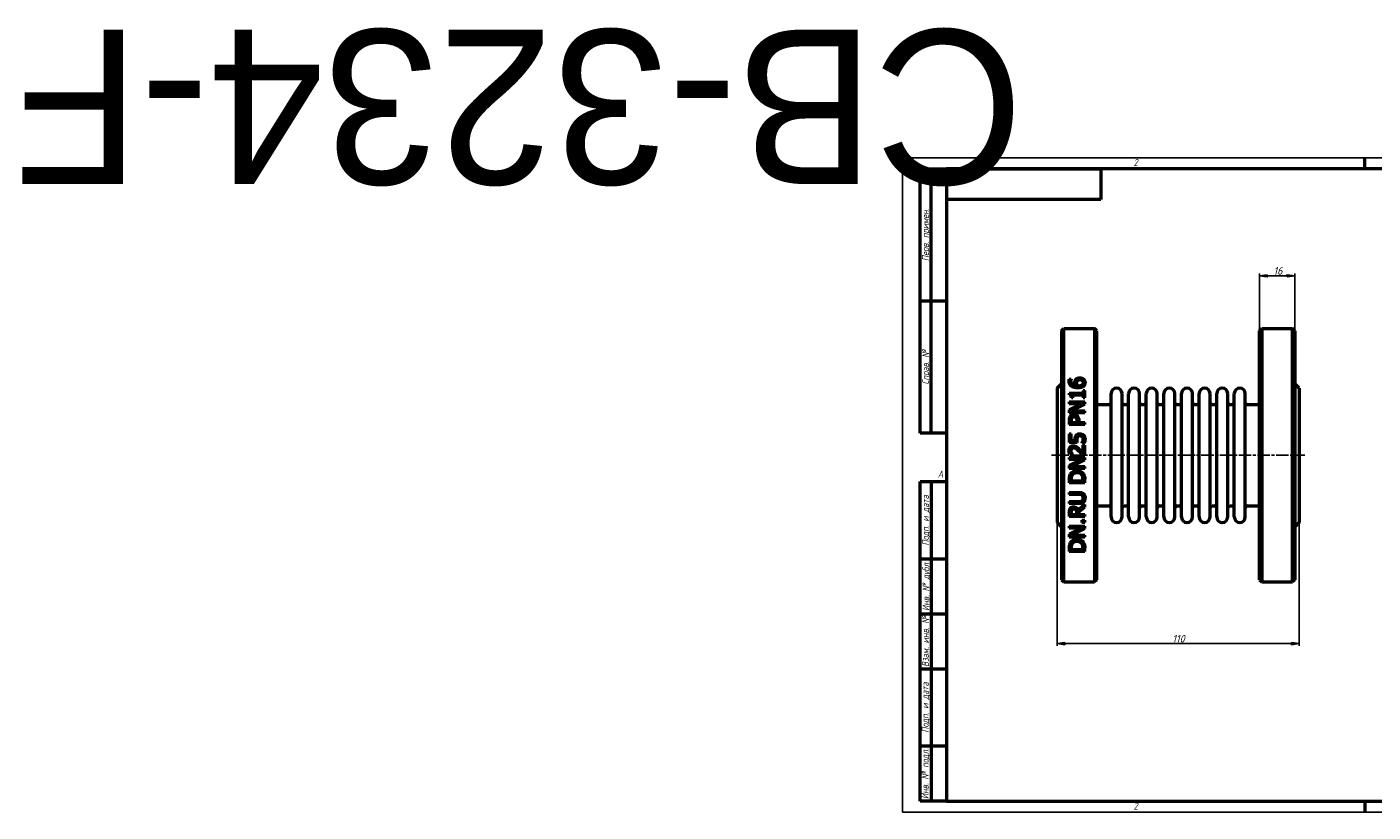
# Model space of a CAD drawing. Header units: millimetres. Extents: x -398 to 2682, y -69 to 356.
# Tile 1 of 4: x -398 to 214, y 0 to 356. Entities that reach past the tile are written whole.
import ezdxf
from ezdxf.enums import TextEntityAlignment as Align

# ---------------------------------------------------------------- set-up
doc = ezdxf.new("R2018")
doc.units = ezdxf.units.MM
doc.linetypes.add('CHAIN', pattern=[0.7087, 0.4724, -0.0591, 0.1181, -0.0591])
for name, color, linetype, lineweight in [('Видимый контур (ГОСТ)', 7, 'Continuous', 50), ('Кромка (ГОСТ)', 7, 'Continuous', 50), ('Обозначение (ГОСТ)', 7, 'Continuous', 25), ('Осевая линия (ГОСТ)', 7, 'Continuous', 25), ('Размер (ГОСТ)', 7, 'Continuous', 25), ('Эскизная геометрия (ГОСТ)', 7, 'Continuous', 50)]:
    doc.layers.add(name, color=color, linetype=linetype, lineweight=lineweight)
doc.styles.add('Альтернативный текст (ГОСТ)', font='arial.ttf', dxfattribs={"width": 0.8})
doc.styles.add('Обычный текст (ГОСТ)', font='GOST Common Italic.ttf')
doc.dimstyles.new('Обычный (ГОСТ)', dxfattribs={"dimtxt": 3.5, "dimasz": 3.5, "dimexe": 1, "dimexo": 0, "dimgap": 0.5, "dimtad": 1, "dimtxsty": 'Обычный текст (ГОСТ)', "dimblk": 'Filled-1', "dimcen": 0.09, "dimdle": 15, "dimclrd": 256, "dimclre": 256, "dimclrt": 256, "dimazin": 2, "dimtfac": 0.714286, "dimtdec": 3, "dimtmove": 0, "dimatfit": 3, "dimfxl": 1, "dimtolj": 1, "dimlwd": 25, "dimlwe": 25, "dimarcsym": 0})

# ---------------------------------------------------------------- blocks, each defined once
blk = doc.blocks.new('Рамки ГОСТ - Рамка')
at = {"layer": 'Кромка (ГОСТ)', "lineweight": 25}
for p, q in [((0, 0), (0, 297)), ((0, 297), (420, 297)), ((420, 297), (420, 0)), ((420, 0), (0, 0))]:
    blk.add_line(p, q, dxfattribs=at)
at = {"layer": 'Кромка (ГОСТ)'}
for p, q in [((210, 292), (210, 297)), ((415, 292), (20, 292)), ((20, 292), (20, 5)), ((415, 5), (415, 292)), ((20, 5), (415, 5)), ((210, 5), (210, 0))]:
    blk.add_line(p, q, dxfattribs=at)
at = {"layer": 'Кромка (ГОСТ)', "char_height": 3.17, "attachment_point": 1, "style": 'Альтернативный текст (ГОСТ)'}
for s, insert, width in [('\\fGOST Common|b0|i1;{\\H3.1700;2}', (105, 296.5), 5.2328), ('\\fGOST Common|b0|i1;{\\H3.1700;1}', (315.02, 296.44), 5.2327), ('\\fGOST Common|b0|i1;{\\H3.1700;A}', (16, 155), 5.1335), ('\\fGOST Common|b0|i1;{\\H3.1700;A}', (416, 148.5), 5.0704), ('\\fGOST Common|b0|i1;{\\H3.1700;2}', (104.99, 4.3), 5.2328), ('\\fGOST Common|b0|i1;{\\H3.1700;1}', (315, 4.14), 6.6287), ('\\fGOST Common|b0|i1;{\\H3.1700;Формат А3}', (370, 4.39), 25.2103)]:
    blk.add_mtext(s, dxfattribs=dict(at, insert=insert, width=width))
blk = doc.blocks.new('ГОСТ - Доп. графы 1')
at = {"layer": 'Эскизная геометрия (ГОСТ)'}
for p, q in [((-12, 0), (-12, 145)), ((-12, 145), (0, 145)), ((-7, 145), (-7, 0)), ((-12, 110), (-7, 110)), ((-7, 110), (0, 110)), ((-12, 85), (-7, 85)), ((-7, 85), (0, 85)), ((-12, 60), (-7, 60)), ((-7, 60), (0, 60)), ((-12, 25), (-7, 25)), ((-7, 25), (0, 25)), ((0, 0), (-12, 0))]:
    blk.add_line(p, q, dxfattribs=at)
at = {"layer": 'Обозначение (ГОСТ)', "char_height": 3.17, "attachment_point": 5, "rotation": 90, "style": 'Альтернативный текст (ГОСТ)'}
for s, insert, width in [('\\fGOST Common|b0|i1;{\\H3.1700;Подп. и дата}', (-9.37, 127.41), 34.7679), ('\\fGOST Common|b0|i1;{\\H3.1700;Инв. № дубл.}', (-8.95, 97.55), 24.8438), ('\\fGOST Common|b0|i1;{\\H3.1700;Взам. инв. №}', (-9.58, 72.53), 24.8669), ('\\fGOST Common|b0|i1;{\\H3.1700;Подп. и дата}', (-9.5, 42.47), 35.1486), ('\\fGOST Common|b0|i1;{\\H3.1700;Инв. № подл.}', (-9.5, 12.41), 24.9618)]:
    blk.add_mtext(s, dxfattribs=dict(at, insert=insert, width=width))
at = {"layer": 'Обозначение (ГОСТ)', "lineweight": 30, "flags": 17}
for tag, p in [('Подп._и_дата_2', (-3.53, 127.51)), ('Инв._номер_дубликата', (-3.41, 97.47)), ('Взамен_инв._номера', (-3.46, 72.53)), ('Подп._и_дата_1', (-3.42, 42.35)), ('ИНВЕНТАРНЫЙ_НОМЕР', (-3.33, 12.68))]:
    blk.add_attdef(tag, text='', height=3.17, rotation=90, dxfattribs=at).set_placement(p, align=Align.MIDDLE_CENTER)
blk = doc.blocks.new('ГОСТ - Доп. графы 2')
at = {"layer": 'Эскизная геометрия (ГОСТ)'}
for p, q in [((-12, 0), (-12, 120)), ((-12, 120), (0, 120)), ((-7, 0), (-7, 120)), ((-12, 60), (0, 60)), ((0, 0), (-12, 0))]:
    blk.add_line(p, q, dxfattribs=at)
at = {"layer": 'Обозначение (ГОСТ)', "char_height": 3.17, "attachment_point": 5, "rotation": 90, "style": 'Альтернативный текст (ГОСТ)'}
for s, insert, width in [('\\fGOST Common|b0|i1;{\\H3.1700;Перв. примен.}', (-9.19, 90.05), 60.0143), ('\\fGOST Common|b0|i1;{\\H3.1700;Справ. №}', (-9.1, 30), 59.9357)]:
    blk.add_mtext(s, dxfattribs=dict(at, insert=insert, width=width))
at = {"layer": 'Обозначение (ГОСТ)', "lineweight": 30, "flags": 17}
for tag, p in [('Первичная_применяемость', (-3.65, 90.03)), ('Справочный_номер', (-3.55, 30.02))]:
    blk.add_attdef(tag, text='', height=3.17, rotation=90, dxfattribs=at).set_placement(p, align=Align.MIDDLE_CENTER)
blk = doc.blocks.new('ГОСТ - Доп. графы 3')
at = {"layer": 'Эскизная геометрия (ГОСТ)'}
for p, q in [((0, 0), (70, 0)), ((70, 0), (70, -14)), ((70, -14), (0, -14))]:
    blk.add_line(p, q, dxfattribs=at)
at = {"layer": 'Обозначение (ГОСТ)', "lineweight": 30}
blk.add_attdef('ОБОЗНАЧЕНИЕ', text='', height=5, rotation=180, dxfattribs=at).set_placement((34.94, -6.97), align=Align.MIDDLE_CENTER)
blk = doc.blocks.new('Filled-1')
at = {"color": 0}
for p, q in [((0, 0), (-1, 0.14)), ((-1, 0.14), (-1, -0.14)), ((-1, 0), (0, 0)), ((-1, -0.14), (0, 0))]:
    blk.add_line(p, q, dxfattribs=at)
at = {"color": 0, "flags": 128}
blk.add_lwpolyline([(-1, -0.14), (0, 0), (-1, 0.14), (-1, -0.14)], dxfattribs=at)
at = {"color": 0}
blk.add_solid([(-1, -0.14), (0, 0), (-1, 0.14), (-1, -0.14)], dxfattribs=at)
blk = doc.blocks.new('*D9')
at = {"layer": 'Defpoints', "color": 0, "linetype": 'Continuous', "transparency": 16777216}
for p in [(70.19, 131.45), (180.19, 131.45), (180.19, 76.45)]:
    blk.add_point(p, dxfattribs=at)
at = {"layer": 'Размер (ГОСТ)', "linetype": 'Continuous', "lineweight": 25, "transparency": 16777216}
for p, q in [((70.19, 131.45), (70.19, 75.45)), ((180.19, 131.45), (180.19, 75.45)), ((73.69, 76.45), (176.69, 76.45))]:
    blk.add_line(p, q, dxfattribs=at)
at = {"layer": 'Размер (ГОСТ)', "linetype": 'Continuous', "lineweight": 25, "transparency": 16777216, "xscale": 3.5, "yscale": 3.5, "zscale": 3.5, "rotation": 180}
blk.add_blockref('Filled-1', (70.19, 76.45), dxfattribs=at)
at = {"layer": 'Размер (ГОСТ)', "linetype": 'Continuous', "lineweight": 25, "transparency": 16777216, "xscale": 3.5, "yscale": 3.5, "zscale": 3.5}
blk.add_blockref('Filled-1', (180.19, 76.45), dxfattribs=at)
at = {"layer": 'Размер (ГОСТ)', "linetype": 'Continuous', "lineweight": 25, "transparency": 16777216, "insert": (122.52, 80.45), "char_height": 3.5, "attachment_point": 1, "style": 'Обычный текст (ГОСТ)'}
blk.add_mtext('\\A1;110', dxfattribs=at)
blk = doc.blocks.new('*D14')
at = {"layer": 'Defpoints', "color": 0, "linetype": 'Continuous', "transparency": 16777216}
for p in [(178.19, 243.45), (162.19, 218.45), (178.19, 218.45)]:
    blk.add_point(p, dxfattribs=at)
at = {"layer": 'Размер (ГОСТ)', "linetype": 'Continuous', "lineweight": 25, "transparency": 16777216}
for p, q in [((162.19, 218.45), (162.19, 244.45)), ((165.69, 243.45), (174.69, 243.45)), ((178.19, 218.45), (178.19, 244.45))]:
    blk.add_line(p, q, dxfattribs=at)
at = {"layer": 'Размер (ГОСТ)', "linetype": 'Continuous', "lineweight": 25, "transparency": 16777216, "xscale": 3.5, "yscale": 3.5, "zscale": 3.5, "rotation": 180}
blk.add_blockref('Filled-1', (162.19, 243.45), dxfattribs=at)
at = {"layer": 'Размер (ГОСТ)', "linetype": 'Continuous', "lineweight": 25, "transparency": 16777216, "xscale": 3.5, "yscale": 3.5, "zscale": 3.5}
blk.add_blockref('Filled-1', (178.19, 243.45), dxfattribs=at)
at = {"layer": 'Размер (ГОСТ)', "linetype": 'Continuous', "lineweight": 25, "transparency": 16777216, "insert": (168.47, 247.45), "char_height": 3.5, "attachment_point": 1, "style": 'Обычный текст (ГОСТ)'}
blk.add_mtext('\\A1;16', dxfattribs=at)

msp = doc.modelspace()

# ---------------------------------------------------------------- linework, layer by layer
at = {"layer": 'Видимый контур (ГОСТ)'}
for p, q in [((72.188, 218.447), (73.188, 219.447)), ((72.188, 218.447), (72.188, 105.447)), ((73.188, 104.447), (73.188, 219.447)), ((73.188, 219.447), (87.188, 219.447)), ((87.188, 219.447), (87.188, 104.447)), ((88.188, 218.447), (87.188, 219.447)), ((88.188, 105.447), (88.188, 218.447)), ((162.188, 218.447), (163.188, 219.447)), ((162.188, 105.447), (162.188, 218.447)), ((163.188, 219.447), (177.188, 219.447)), ((163.188, 219.447), (163.188, 104.447)), ((177.188, 104.447), (177.188, 219.447)), ((178.188, 218.447), (177.188, 219.447)), ((178.188, 218.447), (178.188, 105.447)), ((75.712, 196.515), (76.614, 196.515)), ((76.614, 196.475), (76.614, 196.515)), ((70.188, 192.447), (72.188, 194.447)), ((70.188, 192.447), (70.188, 131.447)), ((75.723, 190.167), (75.723, 189.441)), ((75.723, 190.167), (82.031, 190.167)), ((82.031, 191.41), (82.031, 190.167)), ((82.031, 191.41), (82.746, 191.41)), ((82.746, 187.995), (82.746, 191.41)), ((94.688, 133.947), (94.688, 189.947)), ((99.688, 133.947), (99.688, 189.947)), ((102.688, 133.947), (102.688, 189.947)), ((107.688, 133.947), (107.688, 189.947)), ((110.688, 133.947), (110.688, 189.947)), ((115.688, 133.947), (115.688, 189.947)), ((118.688, 133.947), (118.688, 189.947)), ((123.688, 133.947), (123.688, 189.947)), ((126.688, 133.947), (126.688, 189.947)), ((131.688, 133.947), (131.688, 189.947)), ((134.688, 133.947), (134.688, 189.947)), ((139.688, 133.947), (139.688, 189.947)), ((142.688, 133.947), (142.688, 189.947)), ((147.688, 133.947), (147.688, 189.947)), ((150.688, 133.947), (150.688, 189.947)), ((155.688, 133.947), (155.688, 189.947)), ((180.188, 192.447), (178.188, 194.447)), ((180.188, 192.447), (180.188, 131.447)), ((75.746, 186.225), (82.746, 186.225)), ((75.746, 186.225), (75.746, 185.357)), ((81.288, 185.357), (75.746, 185.357)), ((81.288, 185.357), (75.746, 182.538)), ((77.34, 187.995), (76.699, 187.995)), ((76.71, 182.084), (82.746, 185.181)), ((77.34, 187.995), (77.34, 189.265)), ((82.031, 189.265), (77.34, 189.265)), ((82.031, 189.265), (82.031, 187.995)), ((82.746, 187.995), (82.031, 187.995)), ((82.746, 185.181), (82.746, 186.225)), ((88.188, 184.947), (93.688, 184.947)), ((100.688, 184.947), (101.688, 184.947)), ((108.688, 184.947), (109.688, 184.947)), ((116.688, 184.947), (117.688, 184.947)), ((124.688, 184.947), (125.688, 184.947)), ((132.688, 184.947), (133.688, 184.947)), ((140.688, 184.947), (141.688, 184.947)), ((148.688, 184.947), (149.688, 184.947)), ((156.688, 184.947), (162.188, 184.947)), ((75.746, 182.538), (75.746, 181.216)), ((82.746, 181.216), (75.746, 181.216)), ((75.746, 177.665), (75.746, 175.906)), ((76.551, 176.837), (76.551, 177.608)), ((76.71, 182.084), (82.746, 182.084)), ((79.342, 177.472), (79.342, 176.837)), ((80.137, 176.837), (80.137, 177.625)), ((82.746, 181.216), (82.746, 182.084)), ((82.746, 175.906), (75.746, 175.906)), ((75.746, 171.652), (75.746, 167.811)), ((75.746, 171.652), (76.568, 171.652)), ((76.551, 176.837), (79.342, 176.837)), ((76.568, 168.713), (76.568, 171.652)), ((80.137, 176.837), (82.746, 176.837)), ((82.746, 175.906), (82.746, 176.837)), ((79.354, 167.811), (75.746, 167.811)), ((76.568, 168.713), (78.435, 168.713)), ((81.504, 167.59), (81.504, 167.522)), ((82.496, 167.522), (81.504, 167.522)), ((81.935, 166.512), (82.746, 166.512)), ((81.935, 166.512), (81.935, 163.075)), ((82.746, 162.196), (82.746, 166.512)), ((75.746, 160.976), (75.746, 160.108)), ((75.746, 160.976), (82.746, 160.976)), ((81.288, 160.108), (75.746, 157.289)), ((81.288, 160.108), (75.746, 160.108)), ((77.017, 162.343), (76.018, 162.343)), ((76.71, 156.835), (82.746, 159.932)), ((77.017, 162.343), (77.017, 162.394)), ((82.746, 162.196), (81.753, 162.196)), ((82.746, 159.932), (82.746, 160.976)), ((75.746, 157.289), (75.746, 155.967)), ((82.746, 155.967), (75.746, 155.967)), ((76.71, 156.835), (82.746, 156.835)), ((82.746, 155.967), (82.746, 156.835)), ((75.746, 151.032), (75.746, 149.438)), ((82.746, 149.438), (75.746, 149.438)), ((76.551, 150.368), (76.551, 151.077)), ((76.551, 150.368), (81.94, 150.368)), ((81.94, 151.077), (81.94, 150.368)), ((82.746, 149.438), (82.746, 151.049)), ((75.746, 145.098), (80.114, 145.098)), ((75.746, 145.098), (75.746, 144.168)), ((80.137, 144.168), (75.746, 144.168)), ((75.746, 140.963), (75.746, 140.033)), ((75.746, 140.963), (80.114, 140.963)), ((80.114, 140.033), (75.746, 140.033)), ((75.746, 135.948), (75.746, 134.145)), ((76.551, 135.075), (76.551, 135.999)), ((76.551, 135.075), (79.184, 135.075)), ((79.184, 135.892), (79.184, 135.075)), ((82.746, 139.562), (79.7, 137.072)), ((79.961, 136.141), (82.746, 138.354)), ((79.961, 135.075), (79.961, 136.141)), ((79.961, 135.075), (82.746, 135.075)), ((82.746, 138.354), (82.746, 139.562)), ((82.746, 134.145), (82.746, 135.075)), ((88.188, 138.947), (93.688, 138.947)), ((100.688, 138.947), (101.688, 138.947)), ((108.688, 138.947), (109.688, 138.947)), ((116.688, 138.947), (117.688, 138.947)), ((124.688, 138.947), (125.688, 138.947)), ((132.688, 138.947), (133.688, 138.947)), ((140.688, 138.947), (141.688, 138.947)), ((148.688, 138.947), (149.688, 138.947)), ((156.688, 138.947), (162.188, 138.947)), ((70.188, 131.447), (72.188, 129.447)), ((82.746, 134.145), (75.746, 134.145)), ((75.746, 129.811), (75.746, 128.943)), ((75.746, 129.811), (82.746, 129.811)), ((81.288, 128.943), (75.746, 126.123)), ((81.288, 128.943), (75.746, 128.943)), ((76.71, 125.67), (82.746, 128.767)), ((81.407, 132.533), (81.407, 131.41)), ((81.407, 132.533), (82.746, 132.533)), ((82.746, 131.41), (81.407, 131.41)), ((82.746, 131.41), (82.746, 132.533)), ((82.746, 128.767), (82.746, 129.811)), ((180.188, 131.447), (178.188, 129.447)), ((75.746, 126.123), (75.746, 124.802)), ((82.746, 124.802), (75.746, 124.802)), ((76.71, 125.67), (82.746, 125.67)), ((82.746, 124.802), (82.746, 125.67)), ((75.746, 119.867), (75.746, 118.273)), ((82.746, 118.273), (75.746, 118.273)), ((76.551, 119.203), (76.551, 119.912)), ((76.551, 119.203), (81.94, 119.203)), ((81.94, 119.912), (81.94, 119.203)), ((82.746, 118.273), (82.746, 119.884)), ((72.188, 105.447), (73.188, 104.447)), ((73.188, 104.447), (87.188, 104.447)), ((88.188, 105.447), (87.188, 104.447)), ((162.188, 105.447), (163.188, 104.447)), ((163.188, 104.447), (177.188, 104.447)), ((178.188, 105.447), (177.188, 104.447))]:
    msp.add_line(p, q, dxfattribs=at)
for centre, radius, start, end in [((97.188, 189.947), 2.5, 0, 180), ((105.188, 189.947), 2.5, 0, 180), ((113.188, 189.947), 2.5, 0, 180), ((121.188, 189.947), 2.5, 0, 180), ((129.188, 189.947), 2.5, 0, 180), ((137.188, 189.947), 2.5, 0, 180), ((145.188, 189.947), 2.5, 0, 180), ((153.188, 189.947), 2.5, 0, 180), ((93.688, 185.947), 1, 270, 0), ((100.688, 185.947), 1, 180, 270), ((101.688, 185.947), 1, 270, 0), ((108.688, 185.947), 1, 180, 270), ((109.688, 185.947), 1, 270, 0), ((116.688, 185.947), 1, 180, 270), ((117.688, 185.947), 1, 270, 0), ((124.688, 185.947), 1, 180, 270), ((125.688, 185.947), 1, 270, 0), ((132.688, 185.947), 1, 180, 270), ((133.688, 185.947), 1, 270, 0), ((140.688, 185.947), 1, 180, 270), ((141.688, 185.947), 1, 270, 0), ((148.688, 185.947), 1, 180, 270), ((149.688, 185.947), 1, 270, 0), ((156.688, 185.947), 1, 180, 270), ((93.688, 137.947), 1, 0, 90), ((100.688, 137.947), 1, 90, 180), ((101.688, 137.947), 1, 0, 90), ((108.688, 137.947), 1, 90, 180), ((109.688, 137.947), 1, 0, 90), ((116.688, 137.947), 1, 90, 180), ((117.688, 137.947), 1, 0, 90), ((124.688, 137.947), 1, 90, 180), ((125.688, 137.947), 1, 0, 90), ((132.688, 137.947), 1, 90, 180), ((133.688, 137.947), 1, 0, 90), ((140.688, 137.947), 1, 90, 180), ((141.688, 137.947), 1, 0, 90), ((148.688, 137.947), 1, 90, 180), ((149.688, 137.947), 1, 0, 90), ((156.688, 137.947), 1, 90, 180), ((97.188, 133.947), 2.5, 180, 0), ((105.188, 133.947), 2.5, 180, 0), ((113.188, 133.947), 2.5, 180, 0), ((121.188, 133.947), 2.5, 180, 0), ((129.188, 133.947), 2.5, 180, 0), ((137.188, 133.947), 2.5, 180, 0), ((145.188, 133.947), 2.5, 180, 0), ((153.188, 133.947), 2.5, 180, 0)]:
    msp.add_arc(centre, radius, start, end, dxfattribs=at)
for points, knots in [([(75.615, 195.721), (75.615, 195.801), (75.618, 195.881), (75.626, 196.039), (75.633, 196.121), (75.656, 196.302), (75.678, 196.412), (75.712, 196.515)], [0, 0, 0, 0, 0.02969232, 0.02969232, 0.05885345, 0.05885345, 0.10007392, 0.10007392, 0.10007392, 0.10007392]), ([(76.744, 193.35), (76.482, 193.537), (76.27, 193.758), (75.984, 194.18), (75.862, 194.402), (75.658, 195.023), (75.615, 195.375), (75.615, 195.721)], [0, 0, 0, 0, 0.1033374, 0.1033374, 0.17500183, 0.17500183, 0.2609531, 0.2609531, 0.2609531, 0.2609531]), ([(76.614, 196.475), (76.573, 196.398), (76.541, 196.302), (76.447, 195.981), (76.427, 195.779), (76.427, 195.596)], [0, 0, 0, 0, 0.03152811, 0.03152811, 0.1243109, 0.1243109, 0.1243109, 0.1243109]), ([(78.276, 195.006), (78.276, 195.137), (78.282, 195.269), (78.305, 195.462), (78.315, 195.525), (78.366, 195.781), (78.441, 196.028), (78.69, 196.362)], [0, 0, 0, 0, 0.04804397, 0.04804397, 0.07138575, 0.07138575, 0.14378599, 0.14378599, 0.14378599, 0.14378599]), ([(78.69, 196.362), (78.78, 196.481), (78.885, 196.592), (79.176, 196.822), (79.338, 196.899), (79.622, 197.013), (79.799, 197.059), (80.146, 197.111), (80.312, 197.122), (80.477, 197.122)], [0, 0, 0, 0, 0.05221886, 0.05221886, 0.12301169, 0.12301169, 0.22421106, 0.22421106, 0.31354526, 0.31354526, 0.31354526, 0.31354526]), ([(79.297, 195.692), (79.233, 195.611), (79.183, 195.524), (79.069, 195.225), (79.053, 194.98), (79.053, 194.796)], [0, 0, 0, 0, 0.0357604, 0.0357604, 0.11538163, 0.11538163, 0.11538163, 0.11538163]), ([(80.517, 196.169), (80.361, 196.169), (80.203, 196.158), (79.865, 196.092), (79.727, 196.035), (79.49, 195.894), (79.384, 195.799), (79.297, 195.692)], [0, 0, 0, 0, 0.04659827, 0.04659827, 0.10426342, 0.10426342, 0.17114166, 0.17114166, 0.17114166, 0.17114166]), ([(80.477, 197.122), (80.645, 197.122), (80.812, 197.109), (81.275, 197.029), (81.518, 196.934), (81.909, 196.735), (82.085, 196.611), (82.235, 196.464)], [0, 0, 0, 0, 0.05047399, 0.05047399, 0.14207333, 0.14207333, 0.23845255, 0.23845255, 0.23845255, 0.23845255]), ([(82.128, 194.904), (82.128, 195.074), (82.1, 195.243), (81.97, 195.55), (81.877, 195.682), (81.677, 195.864), (81.558, 195.958), (81.232, 196.085), (81.092, 196.119), (80.807, 196.16), (80.661, 196.169), (80.517, 196.169)], [0, 0, 0, 0, 0.06231307, 0.06231307, 0.11963503, 0.11963503, 0.15264832, 0.15264832, 0.17479701, 0.17479701, 0.19674573, 0.19674573, 0.19674573, 0.19674573]), ([(82.235, 196.464), (82.37, 196.334), (82.485, 196.193), (82.667, 195.902), (82.735, 195.756), (82.861, 195.374), (82.893, 195.137), (82.893, 194.898)], [0, 0, 0, 0, 0.06339512, 0.06339512, 0.12127859, 0.12127859, 0.20741922, 0.20741922, 0.20741922, 0.20741922]), ([(76.427, 195.596), (76.427, 195.339), (76.465, 195.08), (76.653, 194.61), (76.788, 194.406), (77.107, 194.098), (77.311, 193.938), (77.983, 193.658), (78.376, 193.582), (78.764, 193.548)], [0, 0, 0, 0, 0.09492571, 0.09492571, 0.18083098, 0.18083098, 0.24207834, 0.24207834, 0.30849357, 0.30849357, 0.30849357, 0.30849357]), ([(79.671, 192.584), (79.356, 192.584), (79.04, 192.6), (78.36, 192.685), (77.98, 192.764), (77.299, 193.01), (77.007, 193.161), (76.744, 193.35)], [0, 0, 0, 0, 0.09452059, 0.09452059, 0.20592911, 0.20592911, 0.30334477, 0.30334477, 0.30334477, 0.30334477]), ([(78.764, 193.548), (78.671, 193.682), (78.589, 193.82), (78.349, 194.31), (78.276, 194.638), (78.276, 195.006)], [0, 0, 0, 0, 0.05552381, 0.05552381, 0.19099158, 0.19099158, 0.19099158, 0.19099158]), ([(79.053, 194.796), (79.053, 194.681), (79.062, 194.566), (79.101, 194.333), (79.13, 194.221), (79.237, 193.911), (79.328, 193.726), (79.439, 193.548)], [0, 0, 0, 0, 0.04210091, 0.04210091, 0.08553015, 0.08553015, 0.15573853, 0.15573853, 0.15573853, 0.15573853]), ([(79.439, 193.548), (79.504, 193.544), (79.57, 193.541), (79.662, 193.535), (79.742, 193.531), (79.881, 193.531)], [0, 0, 0, 0, 0.019632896, 0.019632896, 0.027908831, 0.027908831, 0.027908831, 0.027908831]), ([(82.258, 193.355), (82.129, 193.232), (81.981, 193.126), (81.604, 192.914), (81.38, 192.83), (80.947, 192.699), (80.685, 192.651), (80.176, 192.595), (79.922, 192.584), (79.671, 192.584)], [0, 0, 0, 0, 0.05873255, 0.05873255, 0.13602508, 0.13602508, 0.23944006, 0.23944006, 0.33773935, 0.33773935, 0.33773935, 0.33773935]), ([(79.881, 193.531), (80.103, 193.531), (80.332, 193.541), (81.003, 193.625), (81.246, 193.733), (81.528, 193.874), (81.639, 193.945), (81.731, 194.03)], [0, 0, 0, 0, 0.06637226, 0.06637226, 0.20316694, 0.20316694, 0.30224056, 0.30224056, 0.30224056, 0.30224056]), ([(81.731, 194.03), (81.819, 194.109), (81.897, 194.196), (81.99, 194.338), (82.039, 194.423), (82.112, 194.668), (82.128, 194.785), (82.128, 194.904)], [0, 0, 0, 0, 0.038955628, 0.038955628, 0.058614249, 0.058614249, 0.076235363, 0.076235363, 0.076235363, 0.076235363]), ([(82.893, 194.898), (82.893, 194.745), (82.881, 194.591), (82.825, 194.295), (82.783, 194.154), (82.622, 193.772), (82.468, 193.55), (82.258, 193.355)], [0, 0, 0, 0, 0.05617114, 0.05617114, 0.10892481, 0.10892481, 0.20433563, 0.20433563, 0.20433563, 0.20433563]), ([(76.699, 187.995), (76.699, 188.193), (76.687, 188.404), (76.605, 188.856), (76.534, 188.994), (76.437, 189.146), (76.375, 189.211), (76.218, 189.32), (76.127, 189.359), (75.932, 189.416), (75.827, 189.433), (75.723, 189.441)], [0, 0, 0, 0, 0.06664766, 0.06664766, 0.15502381, 0.15502381, 0.24360709, 0.24360709, 0.33432981, 0.33432981, 0.42816315, 0.42816315, 0.42816315, 0.42816315]), ([(75.746, 177.665), (75.746, 177.861), (75.754, 178.062), (75.79, 178.431), (75.818, 178.61), (75.927, 179.035), (76.03, 179.278), (76.183, 179.497)], [0, 0, 0, 0, 0.06132277, 0.06132277, 0.11579331, 0.11579331, 0.19829611, 0.19829611, 0.19829611, 0.19829611]), ([(76.183, 179.497), (76.272, 179.628), (76.375, 179.748), (76.656, 179.998), (76.809, 180.085), (77.055, 180.208), (77.218, 180.259), (77.541, 180.319), (77.699, 180.331), (77.856, 180.331)], [0, 0, 0, 0, 0.04913159, 0.04913159, 0.11567395, 0.11567395, 0.22314524, 0.22314524, 0.32142445, 0.32142445, 0.32142445, 0.32142445]), ([(76.818, 178.856), (76.743, 178.744), (76.688, 178.621), (76.611, 178.367), (76.551, 178.112), (76.551, 177.608)], [0, 0, 0, 0, 0.041821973, 0.041821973, 0.083073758, 0.083073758, 0.083073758, 0.083073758]), ([(77.885, 179.361), (77.728, 179.361), (77.571, 179.344), (77.276, 179.256), (77.172, 179.197), (76.988, 179.069), (76.894, 178.97), (76.818, 178.856)], [0, 0, 0, 0, 0.04688993, 0.04688993, 0.09273229, 0.09273229, 0.16759352, 0.16759352, 0.16759352, 0.16759352]), ([(77.856, 180.331), (78.035, 180.331), (78.211, 180.312), (78.638, 180.215), (78.907, 180.108), (79.241, 179.875), (79.33, 179.801), (79.41, 179.718)], [0, 0, 0, 0, 0.05351101, 0.05351101, 0.13186351, 0.13186351, 0.16319427, 0.16319427, 0.16319427, 0.16319427]), ([(78.923, 178.964), (78.851, 179.035), (78.772, 179.101), (78.568, 179.232), (78.459, 179.274), (78.209, 179.345), (78.045, 179.361), (77.885, 179.361)], [0, 0, 0, 0, 0.03112015, 0.03112015, 0.07380538, 0.07380538, 0.14197547, 0.14197547, 0.14197547, 0.14197547]), ([(79.342, 177.472), (79.342, 177.646), (79.336, 177.828), (79.298, 178.191), (79.269, 178.331), (79.21, 178.532), (79.17, 178.627), (79.064, 178.808), (79, 178.89), (78.923, 178.964)], [0, 0, 0, 0, 0.05437023, 0.05437023, 0.11381699, 0.11381699, 0.17256977, 0.17256977, 0.23181917, 0.23181917, 0.23181917, 0.23181917]), ([(79.41, 179.718), (79.576, 179.55), (79.713, 179.362), (79.959, 178.896), (80.019, 178.669), (80.114, 178.248), (80.137, 177.929), (80.137, 177.625)], [0, 0, 0, 0, 0.07269833, 0.07269833, 0.16409756, 0.16409756, 0.38125515, 0.38125515, 0.38125515, 0.38125515]), ([(78.832, 170.971), (78.923, 171.091), (79.027, 171.199), (79.272, 171.392), (79.438, 171.497), (79.786, 171.615), (79.928, 171.645), (80.218, 171.684), (80.372, 171.692), (80.522, 171.692)], [0, 0, 0, 0, 0.04556357, 0.04556357, 0.09395911, 0.09395911, 0.12451247, 0.12451247, 0.15684176, 0.15684176, 0.15684176, 0.15684176]), ([(80.522, 171.692), (80.776, 171.692), (81.026, 171.661), (81.457, 171.539), (81.638, 171.463), (81.951, 171.285), (82.085, 171.187), (82.207, 171.073)], [0, 0, 0, 0, 0.07599819, 0.07599819, 0.13448228, 0.13448228, 0.18528734, 0.18528734, 0.18528734, 0.18528734]), ([(75.598, 164.136), (75.598, 164.47), (75.644, 164.81), (75.881, 165.396), (76.026, 165.578), (76.307, 165.862), (76.488, 165.985), (76.956, 166.181), (77.238, 166.223), (77.521, 166.223)], [0, 0, 0, 0, 0.10040531, 0.10040531, 0.1897715, 0.1897715, 0.30296984, 0.30296984, 0.44665377, 0.44665377, 0.44665377, 0.44665377]), ([(77.573, 165.27), (77.398, 165.27), (77.22, 165.246), (77.006, 165.159), (76.931, 165.124), (76.795, 165.028), (76.741, 164.979), (76.693, 164.924)], [0, 0, 0, 0, 0.052483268, 0.052483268, 0.06942719, 0.06942719, 0.082633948, 0.082633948, 0.082633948, 0.082633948]), ([(77.521, 166.223), (77.776, 166.223), (78.032, 166.196), (78.406, 166.092), (78.648, 166.018), (78.923, 165.86)], [0, 0, 0, 0, 0.07640711, 0.07640711, 0.11630928, 0.11630928, 0.11630928, 0.11630928]), ([(80.068, 163.886), (79.748, 164.177), (79.361, 164.511), (78.754, 164.937), (78.526, 165.066), (78.044, 165.23), (77.811, 165.27), (77.573, 165.27)], [0, 0, 0, 0, 0.12981607, 0.12981607, 0.2218685, 0.2218685, 0.30327195, 0.30327195, 0.30327195, 0.30327195]), ([(78.395, 169.349), (78.395, 169.543), (78.404, 169.745), (78.461, 170.219), (78.514, 170.379), (78.612, 170.644), (78.712, 170.814), (78.832, 170.971)], [0, 0, 0, 0, 0.05892031, 0.05892031, 0.14463325, 0.14463325, 0.34253968, 0.34253968, 0.34253968, 0.34253968]), ([(78.435, 168.713), (78.422, 168.806), (78.413, 168.899), (78.4, 169.1), (78.395, 169.232), (78.395, 169.349)], [0, 0, 0, 0, 0.028251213, 0.028251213, 0.060906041, 0.060906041, 0.060906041, 0.060906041]), ([(78.923, 165.86), (79.117, 165.752), (79.3, 165.626), (79.594, 165.392), (79.834, 165.193), (80.12, 164.924)], [0, 0, 0, 0, 0.06660321, 0.06660321, 0.11277651, 0.11277651, 0.11277651, 0.11277651]), ([(79.507, 170.341), (79.419, 170.243), (79.354, 170.13), (79.216, 169.768), (79.184, 169.468), (79.184, 169.196)], [0, 0, 0, 0, 0.03984927, 0.03984927, 0.1171986, 0.1171986, 0.1171986, 0.1171986]), ([(79.184, 169.196), (79.184, 169.03), (79.192, 168.864), (79.215, 168.636), (79.231, 168.49), (79.299, 168.085), (79.326, 167.94), (79.354, 167.811)], [0, 0, 0, 0, 0.050174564, 0.050174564, 0.069357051, 0.069357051, 0.07841062, 0.07841062, 0.07841062, 0.07841062]), ([(80.517, 170.739), (80.305, 170.739), (80.095, 170.714), (79.867, 170.622), (79.78, 170.582), (79.619, 170.462), (79.559, 170.405), (79.507, 170.341)], [0, 0, 0, 0, 0.063539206, 0.063539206, 0.082594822, 0.082594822, 0.095995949, 0.095995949, 0.095995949, 0.095995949]), ([(81.657, 170.381), (81.554, 170.467), (81.441, 170.537), (81.166, 170.658), (81.028, 170.689), (80.796, 170.729), (80.655, 170.739), (80.517, 170.739)], [0, 0, 0, 0, 0.04040991, 0.04040991, 0.09033294, 0.09033294, 0.16148961, 0.16148961, 0.16148961, 0.16148961]), ([(81.504, 167.59), (81.563, 167.671), (81.624, 167.78), (81.733, 167.991), (81.803, 168.142), (81.878, 168.345)], [0, 0, 0, 0, 0.030336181, 0.030336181, 0.072263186, 0.072263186, 0.072263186, 0.072263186]), ([(82.082, 169.371), (82.082, 169.508), (82.064, 169.643), (82.008, 169.848), (81.986, 169.907), (81.939, 170.024), (81.896, 170.102), (81.79, 170.251), (81.727, 170.32), (81.657, 170.381)], [0, 0, 0, 0, 0.04141562, 0.04141562, 0.06444067, 0.06444067, 0.11892905, 0.11892905, 0.1758433, 0.1758433, 0.1758433, 0.1758433]), ([(81.878, 168.345), (81.924, 168.476), (81.966, 168.611), (82.043, 168.902), (82.082, 169.086), (82.082, 169.371)], [0, 0, 0, 0, 0.041850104, 0.041850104, 0.090719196, 0.090719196, 0.090719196, 0.090719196]), ([(82.207, 171.073), (82.37, 170.922), (82.502, 170.746), (82.674, 170.428), (82.762, 170.244), (82.872, 169.781), (82.893, 169.568), (82.893, 169.354)], [0, 0, 0, 0, 0.06711245, 0.06711245, 0.10934152, 0.10934152, 0.14351717, 0.14351717, 0.14351717, 0.14351717]), ([(82.893, 169.354), (82.893, 169.156), (82.88, 168.958), (82.8, 168.361), (82.683, 167.901), (82.496, 167.522)], [0, 0, 0, 0, 0.06003684, 0.06003684, 0.18194602, 0.18194602, 0.18194602, 0.18194602]), ([(76.018, 162.343), (75.909, 162.566), (75.816, 162.859), (75.696, 163.304), (75.598, 163.685), (75.598, 164.136)], [0, 0, 0, 0, 0.07438256, 0.07438256, 0.12155043, 0.12155043, 0.12155043, 0.12155043]), ([(76.693, 164.924), (76.603, 164.819), (76.536, 164.701), (76.451, 164.462), (76.41, 164.299), (76.41, 164.068)], [0, 0, 0, 0, 0.041538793, 0.041538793, 0.076201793, 0.076201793, 0.076201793, 0.076201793]), ([(76.41, 164.068), (76.41, 163.909), (76.428, 163.753), (76.483, 163.512), (76.532, 163.313), (76.631, 163.075)], [0, 0, 0, 0, 0.047539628, 0.047539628, 0.074112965, 0.074112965, 0.074112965, 0.074112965]), ([(76.631, 163.075), (76.683, 162.944), (76.746, 162.818), (76.883, 162.595), (76.947, 162.493), (77.017, 162.394)], [0, 0, 0, 0, 0.042318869, 0.042318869, 0.078510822, 0.078510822, 0.078510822, 0.078510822]), ([(81.753, 162.196), (81.479, 162.487), (81.201, 162.778), (80.788, 163.2), (80.497, 163.497), (80.068, 163.886)], [0, 0, 0, 0, 0.12006607, 0.12006607, 0.17738171, 0.17738171, 0.17738171, 0.17738171]), ([(80.12, 164.924), (80.382, 164.684), (80.638, 164.433), (81.202, 163.857), (81.683, 163.345), (81.935, 163.075)], [0, 0, 0, 0, 0.10673109, 0.10673109, 0.24167959, 0.24167959, 0.24167959, 0.24167959]), ([(75.746, 151.032), (75.746, 151.33), (75.756, 151.645), (75.821, 152.298), (75.874, 152.513), (76.001, 152.964), (76.124, 153.269), (76.302, 153.539)], [0, 0, 0, 0, 0.09102172, 0.09102172, 0.2001635, 0.2001635, 0.43778973, 0.43778973, 0.43778973, 0.43778973]), ([(76.302, 153.539), (76.457, 153.773), (76.641, 153.983), (77.157, 154.425), (77.453, 154.574), (77.886, 154.764), (78.15, 154.839), (78.694, 154.937), (78.973, 154.957), (79.252, 154.957)], [0, 0, 0, 0, 0.08491955, 0.08491955, 0.20469669, 0.20469669, 0.36968313, 0.36968313, 0.53689925, 0.53689925, 0.53689925, 0.53689925]), ([(76.971, 152.927), (76.861, 152.741), (76.774, 152.545), (76.632, 152.097), (76.551, 151.73), (76.551, 151.077)], [0, 0, 0, 0, 0.06542067, 0.06542067, 0.14265883, 0.14265883, 0.14265883, 0.14265883]), ([(79.24, 153.987), (78.89, 153.987), (78.533, 153.949), (77.948, 153.772), (77.713, 153.661), (77.287, 153.349), (77.111, 153.154), (76.971, 152.927)], [0, 0, 0, 0, 0.10506378, 0.10506378, 0.18332554, 0.18332554, 0.26408428, 0.26408428, 0.26408428, 0.26408428]), ([(81.475, 153.012), (81.36, 153.183), (81.222, 153.335), (80.915, 153.582), (80.71, 153.715), (80.234, 153.88), (80.045, 153.921), (79.653, 153.976), (79.445, 153.987), (79.24, 153.987)], [0, 0, 0, 0, 0.06259213, 0.06259213, 0.11870573, 0.11870573, 0.15300777, 0.15300777, 0.18976836, 0.18976836, 0.18976836, 0.18976836]), ([(79.252, 154.957), (79.641, 154.957), (80.027, 154.909), (80.825, 154.673), (81.144, 154.494), (81.693, 154.125), (81.968, 153.855), (82.184, 153.528)], [0, 0, 0, 0, 0.11692163, 0.11692163, 0.24964924, 0.24964924, 0.44463683, 0.44463683, 0.44463683, 0.44463683]), ([(81.94, 151.077), (81.94, 151.278), (81.933, 151.483), (81.895, 151.87), (81.865, 152.08), (81.749, 152.533), (81.636, 152.783), (81.475, 153.012)], [0, 0, 0, 0, 0.06144844, 0.06144844, 0.11863539, 0.11863539, 0.20218497, 0.20218497, 0.20218497, 0.20218497]), ([(82.184, 153.528), (82.338, 153.283), (82.464, 153.024), (82.624, 152.527), (82.746, 152.059), (82.746, 151.049)], [0, 0, 0, 0, 0.08735393, 0.08735393, 0.15837789, 0.15837789, 0.15837789, 0.15837789]), ([(80.114, 145.098), (80.431, 145.098), (80.761, 145.078), (81.402, 144.958), (81.6, 144.875), (81.92, 144.717), (82.095, 144.588), (82.247, 144.429)], [0, 0, 0, 0, 0.09519901, 0.09519901, 0.19578375, 0.19578375, 0.36399512, 0.36399512, 0.36399512, 0.36399512]), ([(80.114, 140.963), (80.371, 140.963), (80.659, 140.976), (80.976, 141.034), (81.085, 141.056), (81.325, 141.146), (81.429, 141.199), (81.526, 141.264)], [0, 0, 0, 0, 0.0770192, 0.0770192, 0.09630623, 0.09630623, 0.11287655, 0.11287655, 0.11287655, 0.11287655]), ([(82.247, 140.702), (82.127, 140.58), (81.993, 140.474), (81.636, 140.263), (81.444, 140.201), (81.114, 140.113), (80.915, 140.081), (80.519, 140.041), (80.315, 140.033), (80.114, 140.033)], [0, 0, 0, 0, 0.05331207, 0.05331207, 0.12682035, 0.12682035, 0.22624257, 0.22624257, 0.32762639, 0.32762639, 0.32762639, 0.32762639]), ([(81.526, 143.867), (81.429, 143.931), (81.326, 143.984), (81.095, 144.072), (80.96, 144.107), (80.565, 144.159), (80.344, 144.168), (80.137, 144.168)], [0, 0, 0, 0, 0.03546178, 0.03546178, 0.07469936, 0.07469936, 0.11758201, 0.11758201, 0.11758201, 0.11758201]), ([(82.099, 142.563), (82.099, 142.705), (82.088, 142.848), (82.028, 143.159), (81.98, 143.286), (81.896, 143.469), (81.841, 143.561), (81.703, 143.73), (81.621, 143.805), (81.526, 143.867)], [0, 0, 0, 0, 0.04527026, 0.04527026, 0.10071894, 0.10071894, 0.16223235, 0.16223235, 0.2261486, 0.2261486, 0.2261486, 0.2261486]), ([(81.526, 141.264), (81.65, 141.345), (81.753, 141.446), (81.902, 141.659), (81.973, 141.787), (82.08, 142.16), (82.099, 142.364), (82.099, 142.563)], [0, 0, 0, 0, 0.04547175, 0.04547175, 0.08161004, 0.08161004, 0.11955932, 0.11955932, 0.11955932, 0.11955932]), ([(82.247, 144.429), (82.405, 144.268), (82.534, 144.088), (82.737, 143.681), (82.792, 143.487), (82.875, 143.077), (82.893, 142.815), (82.893, 142.563)], [0, 0, 0, 0, 0.06954588, 0.06954588, 0.14224277, 0.14224277, 0.25475095, 0.25475095, 0.25475095, 0.25475095]), ([(82.893, 142.563), (82.893, 142.365), (82.881, 142.166), (82.82, 141.769), (82.774, 141.6), (82.669, 141.313), (82.605, 141.181), (82.448, 140.928), (82.354, 140.81), (82.247, 140.702)], [0, 0, 0, 0, 0.06289282, 0.06289282, 0.12821705, 0.12821705, 0.18873703, 0.18873703, 0.25017791, 0.25017791, 0.25017791, 0.25017791]), ([(75.746, 135.948), (75.746, 136.136), (75.751, 136.33), (75.779, 136.753), (75.803, 136.912), (75.865, 137.255), (75.966, 137.5), (76.115, 137.73)], [0, 0, 0, 0, 0.06314906, 0.06314906, 0.14169534, 0.14169534, 0.39313901, 0.39313901, 0.39313901, 0.39313901]), ([(76.115, 137.73), (76.192, 137.85), (76.283, 137.962), (76.539, 138.204), (76.68, 138.288), (76.897, 138.404), (77.047, 138.453), (77.348, 138.512), (77.498, 138.524), (77.646, 138.524)], [0, 0, 0, 0, 0.04606154, 0.04606154, 0.1108021, 0.1108021, 0.22436276, 0.22436276, 0.32963639, 0.32963639, 0.32963639, 0.32963639]), ([(76.79, 137.111), (76.723, 137.01), (76.675, 136.901), (76.604, 136.668), (76.551, 136.438), (76.551, 135.999)], [0, 0, 0, 0, 0.039042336, 0.039042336, 0.080666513, 0.080666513, 0.080666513, 0.080666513]), ([(77.72, 137.554), (77.592, 137.554), (77.464, 137.54), (77.191, 137.464), (77.094, 137.404), (76.941, 137.3), (76.857, 137.211), (76.79, 137.111)], [0, 0, 0, 0, 0.03843913, 0.03843913, 0.08560257, 0.08560257, 0.18528898, 0.18528898, 0.18528898, 0.18528898]), ([(77.646, 138.524), (77.873, 138.524), (78.098, 138.498), (78.629, 138.347), (78.833, 138.207), (79.119, 137.988), (79.267, 137.833), (79.522, 137.476), (79.623, 137.278), (79.7, 137.072)], [0, 0, 0, 0, 0.06793087, 0.06793087, 0.16694118, 0.16694118, 0.32167773, 0.32167773, 0.48530799, 0.48530799, 0.48530799, 0.48530799]), ([(78.821, 137.157), (78.754, 137.227), (78.679, 137.29), (78.5, 137.401), (78.4, 137.446), (78.199, 137.506), (78.104, 137.525), (77.913, 137.549), (77.816, 137.554), (77.72, 137.554)], [0, 0, 0, 0, 0.03080523, 0.03080523, 0.06516729, 0.06516729, 0.09393336, 0.09393336, 0.1225466, 0.1225466, 0.1225466, 0.1225466]), ([(79.184, 135.892), (79.184, 136.022), (79.178, 136.154), (79.153, 136.404), (79.135, 136.524), (79.083, 136.736), (79.049, 136.827), (78.954, 137.002), (78.894, 137.083), (78.821, 137.157)], [0, 0, 0, 0, 0.04387174, 0.04387174, 0.08425482, 0.08425482, 0.11634722, 0.11634722, 0.14916481, 0.14916481, 0.14916481, 0.14916481]), ([(75.746, 119.867), (75.746, 120.15), (75.755, 120.451), (75.817, 121.106), (75.868, 121.324), (75.988, 121.763), (76.112, 122.085), (76.302, 122.374)], [0, 0, 0, 0, 0.12490076, 0.12490076, 0.28367038, 0.28367038, 0.65197654, 0.65197654, 0.65197654, 0.65197654]), ([(76.302, 122.374), (76.434, 122.573), (76.593, 122.764), (76.987, 123.123), (77.22, 123.284), (77.651, 123.502), (77.951, 123.636), (78.678, 123.77), (78.965, 123.792), (79.252, 123.792)], [0, 0, 0, 0, 0.09160501, 0.09160501, 0.18813636, 0.18813636, 0.2481561, 0.2481561, 0.2854779, 0.2854779, 0.2854779, 0.2854779]), ([(79.24, 122.822), (78.994, 122.822), (78.747, 122.803), (78.224, 122.704), (77.963, 122.615), (77.559, 122.392), (77.411, 122.281), (77.159, 122.033), (77.056, 121.9), (76.971, 121.761)], [0, 0, 0, 0, 0.07398175, 0.07398175, 0.16194012, 0.16194012, 0.22652829, 0.22652829, 0.29006724, 0.29006724, 0.29006724, 0.29006724]), ([(81.475, 121.846), (81.378, 121.99), (81.26, 122.128), (80.931, 122.413), (80.743, 122.516), (80.38, 122.676), (80.149, 122.737), (79.69, 122.808), (79.464, 122.822), (79.24, 122.822)], [0, 0, 0, 0, 0.06699236, 0.06699236, 0.15415439, 0.15415439, 0.27368668, 0.27368668, 0.38272577, 0.38272577, 0.38272577, 0.38272577]), ([(79.252, 123.792), (79.527, 123.792), (79.798, 123.768), (80.45, 123.64), (80.797, 123.509), (81.343, 123.206), (81.547, 123.061), (81.908, 122.732), (82.059, 122.552), (82.184, 122.363)], [0, 0, 0, 0, 0.08248076, 0.08248076, 0.20205093, 0.20205093, 0.2881079, 0.2881079, 0.3754629, 0.3754629, 0.3754629, 0.3754629]), ([(82.184, 122.363), (82.322, 122.143), (82.433, 121.919), (82.601, 121.456), (82.746, 120.954), (82.746, 119.884)], [0, 0, 0, 0, 0.09953089, 0.09953089, 0.20111079, 0.20111079, 0.20111079, 0.20111079]), ([(76.971, 121.761), (76.874, 121.596), (76.796, 121.428), (76.64, 120.982), (76.551, 120.59), (76.551, 119.912)], [0, 0, 0, 0, 0.07508602, 0.07508602, 0.19511828, 0.19511828, 0.19511828, 0.19511828]), ([(81.94, 119.912), (81.94, 120.107), (81.933, 120.307), (81.89, 120.764), (81.855, 120.94), (81.771, 121.31), (81.657, 121.587), (81.475, 121.846)], [0, 0, 0, 0, 0.08579592, 0.08579592, 0.19808126, 0.19808126, 0.55214952, 0.55214952, 0.55214952, 0.55214952])]:
    msp.add_open_spline(points, degree=3, knots=knots, dxfattribs=at)
at = {"layer": 'Осевая линия (ГОСТ)', "linetype": 'CHAIN', "ltscale": 11.993792}
msp.add_line((67.688, 161.947), (182.688, 161.947), dxfattribs=at)

# ---------------------------------------------------------------- block references
ref = msp.add_blockref('ГОСТ - Доп. графы 3', (20, 292))
lines = msp.add_mtext('CB-3234-F', dxfattribs={"layer": 'Обозначение (ГОСТ)', "insert": (54.942, 285.032), "char_height": 70.1248, "attachment_point": 1, "rotation": 180})
ref.add_attrib('ОБОЗНАЧЕНИЕ', '', (54.942, 285.032)).embed_mtext(lines)
for name, p in [('Рамки ГОСТ - Рамка', (0, 0)), ('ГОСТ - Доп. графы 2', (20, 172)), ('ГОСТ - Доп. графы 1', (20, 5))]:
    msp.add_blockref(name, p)

# ---------------------------------------------------------------- dimensions: what is measured, and where the dimension line sits
at = {"layer": 'Размер (ГОСТ)', "linetype": 'Continuous', "lineweight": 25}
dim = msp.add_linear_dim(base=(178.188, 243.447), p1=(162.188, 218.447), p2=(178.188, 218.447), angle=180, dimstyle='Обычный (ГОСТ)', override={"dimgap": 0.5, "dimdec": 2, "dimtol": 0, "dimlim": 0, "dimtp": 0, "dimtm": 0, "dimtdec": 3, "dimtofl": 0, "dimatfit": 1}, dxfattribs=at)
dim.commit()
dim.dimension.update_dxf_attribs({"geometry": '*D14', "text_midpoint": (170.188, 243.447), "dimtype": 160})
dim = msp.add_linear_dim(base=(180.188, 76.447), p1=(70.188, 131.447), p2=(180.188, 131.447), dimstyle='Обычный (ГОСТ)', override={"dimgap": 0.5, "dimdec": 2, "dimtol": 0, "dimlim": 0, "dimtp": 0, "dimtm": 0, "dimtdec": 3, "dimtofl": 0, "dimatfit": 1}, dxfattribs=at)
dim.commit()
dim.dimension.update_dxf_attribs({"geometry": '*D9', "text_midpoint": (125.188, 76.447), "dimtype": 160})

doc.saveas('drawing.dxf')
